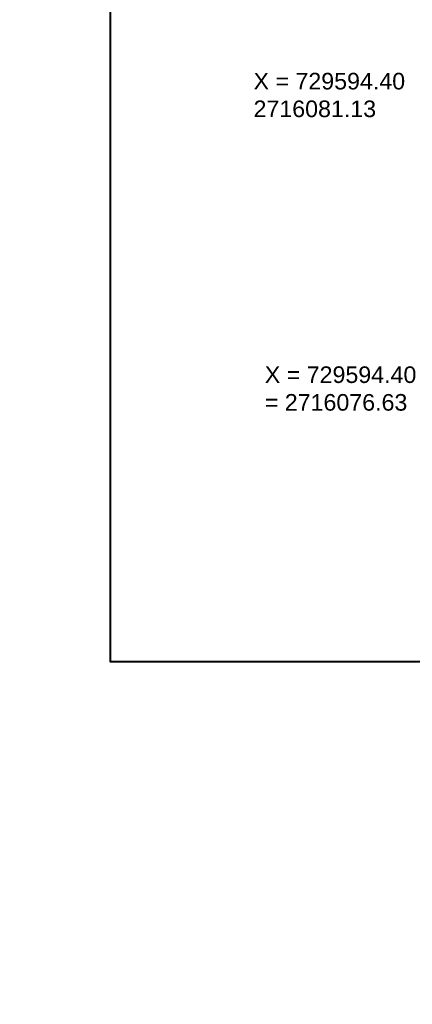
# Model space of a CAD drawing. Header units: inches. Extents: x 727810 to 1461440, y 2714588 to 5435005.
# Tile 165 of 233: x 729587 to 729593, y 2716068 to 2716083. Entities that reach past the tile are written whole.
import ezdxf

# ---------------------------------------------------------------- set-up
doc = ezdxf.new("R2010")
doc.units = ezdxf.units.IN
doc.header["$MEASUREMENT"] = 0
doc.layers.add('Inverter Room', color=7, linetype='Continuous')
doc.layers.add('SCB', color=7, linetype='Continuous')
doc.styles.add('ROMANS', font='ROMANS.shx', dxfattribs={"height": 10})
doc.styles.get("Standard").update_dxf_attribs({"font": 'arial.ttf'})
doc.dimstyles.new('ROMANS$7', dxfattribs={"dimscale": 100, "dimtxt": 2.5, "dimasz": 2, "dimexe": 20, "dimexo": 20, "dimgap": 0.5, "dimtad": 1, "dimdec": 0, "dimrnd": 5, "dimzin": 0, "dimdsep": 46, "dimtxsty": 'ROMANS', "dimcen": 0.09, "dimdle": 20, "dimclrd": 256, "dimclre": 256, "dimclrt": 3, "dimadec": 0, "dimazin": 0, "dimtfac": 20, "dimtdec": 0, "dimtix": 1, "dimtmove": 2, "dimatfit": 3, "dimfxl": 1, "dimtolj": 1, "dimtzin": 0, "dimarcsym": 0})

msp = doc.modelspace()

# ---------------------------------------------------------------- linework, layer by layer
at = {"color": 3, "lineweight": 40, "elevation": 0.72996}
msp.add_lwpolyline([(729588.51983, 2716100.48962), (729631.58031, 2716100.48962), (729631.58031, 2716073.49296), (729588.51983, 2716073.49296)], close=True, dxfattribs=at)

# ---------------------------------------------------------------- texts
at = {"layer": 'SCB', "color": 3, "lineweight": 40, "char_height": 0.25, "attachment_point": 1}
for s, insert, width in [('X = 729594.40     Y = 2716081.13', (729590.67265, 2716082.36359), 3.5245495), ('X = 729594.40     Y = 2716081.13', (729590.67265, 2716082.36359), 3.5245495), ('X = 729594.40     Y = 2716076.63', (729590.84211, 2716077.94321), 3.0001246), ('X = 729594.40     Y = 2716076.63', (729590.84211, 2716077.94321), 3.0001246)]:
    msp.add_mtext(s, dxfattribs=dict(at, insert=insert, width=width))

# ---------------------------------------------------------------- leaders
at = {"layer": 'Inverter Room', "ltscale": 0.5}
msp.add_leader([(729541.72334, 2716090.92276, 0.21136), (729542.22502, 2716090.10463, 0.21136), (729542.55517, 2716090.10999, 0.21136)], dimstyle='ROMANS$7', override={"dimtxt": 150, "dimgap": 0.5, "dimtad": 0, "dimtfill": 1, "dimarcsym": 1}, dxfattribs=at)

doc.saveas('drawing.dxf')
